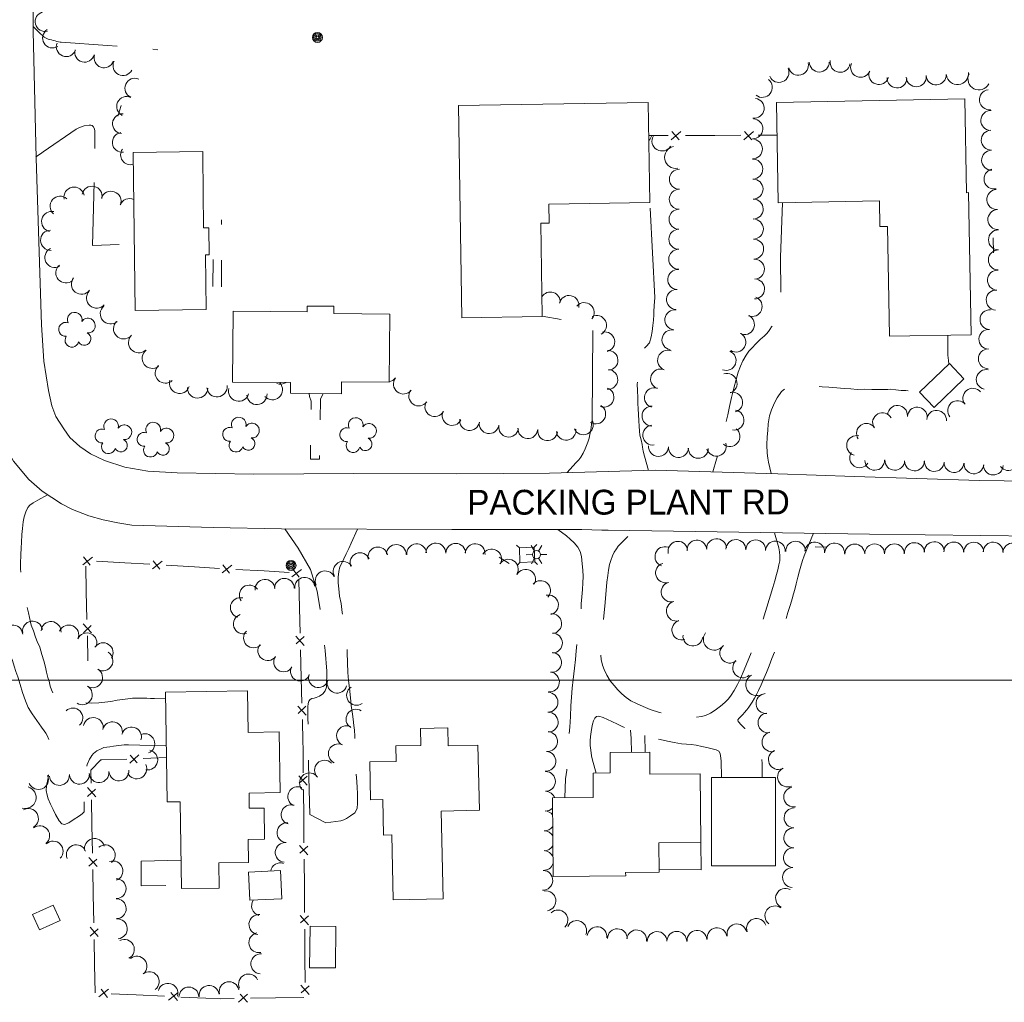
# Model space of a CAD drawing. Header units: feet. Extents: x 188854 to 191245, y 255237 to 257000.
# Tile 9 of 12: x 190077 to 190474, y 255870 to 256266. Entities that reach past the tile are written whole.
import ezdxf

# ---------------------------------------------------------------- set-up
doc = ezdxf.new("R2010")
doc.units = ezdxf.units.FT
doc.header["$MEASUREMENT"] = 0
for name, pattern in [('DGN Style 3', [50.412179, 36.008699, -14.40348]), ('DGN Style 4', [57.649927, 28.806959, -14.40348, 0.036009, -14.40348]), ('DGN Style 5', [25.206089, 10.80261, -14.40348])]:
    doc.linetypes.add(name, pattern=pattern)
for name, color, linetype, lineweight in [('E_DWY', 73, 'DGN Style 3', 0), ('E_LAND_Vegetation', 21, 'Continuous', 0), ('E_MAP_GridLines', 251, 'Continuous', 0), ('E_MISCPROP', 40, 'Continuous', 0), ('E_MISCPROP_HvyDash', 54, 'DGN Style 3', 13), ('E_MISCPROP_HvyLine', 54, 'Continuous', 13), ('E_MISCPROP_Railing', 40, 'Continuous', 0), ('E_PATH_Sidewalk', 73, 'DGN Style 5', 0), ('E_RDWY', 40, 'Continuous', 13), ('E_RDWY_Name', 221, 'Continuous', 0), ('E_UTL_AboveGroundPipe', 40, 'DGN Style 4', 0)]:
    doc.layers.add(name, color=color, linetype=linetype, lineweight=lineweight)
doc.styles.add('Style-IGR_FONT_0', font='IGR_FONT_0.shx')

# ---------------------------------------------------------------- blocks, each defined once
blk = doc.blocks.new('POLE')
at = {"layer": 'E_MISCPROP', "color": 20, "linetype": 'Continuous', "lineweight": 0}
for centre, radius in [((-0.01, 0.02), 2.02), ((-0.01, 0.03), 1.52), ((0, -0.01), 1.01), ((0, 0), 0.502)]:
    blk.add_circle(centre, radius, dxfattribs=at)
blk = doc.blocks.new('POLE_1')
at = {"layer": 'E_MISCPROP', "color": 20, "linetype": 'Continuous', "lineweight": 0}
for centre, radius in [((-0.01, 0.02), 2.02), ((-0.01, 0.03), 1.52), ((0, -0.01), 1.01), ((0, 0), 0.502)]:
    blk.add_circle(centre, radius, dxfattribs=at)
blk = doc.blocks.new('LTP_1')
at = {"layer": 'E_MISCPROP', "color": 20, "linetype": 'Continuous', "lineweight": 0}
for p, q in [((-1.63, 0.07), (-4.24, 0.14)), ((-0.8, 1.43), (-2, 3.73)), ((0.9, 1.42), (2.27, 3.65)), ((-0.88, -1.42), (-2.24, -3.61)), ((0.76, -1.47), (2, -3.65)), ((1.64, -0.02), (4.16, -0.09))]:
    blk.add_line(p, q, dxfattribs=at)
blk.add_circle((0, 0), 1.64, dxfattribs=at)
blk = doc.blocks.new('PED')
at = {"layer": 'E_UTL_AboveGroundPipe', "color": 101, "linetype": 'Continuous', "lineweight": 13}
for p, q in [((-3.12, 2.9), (-4.18, 3.96)), ((2.88, 2.9), (3.94, 3.96)), ((-4.18, -4.16), (-3.12, -3.1)), ((3.94, -4.16), (2.88, -3.1))]:
    blk.add_line(p, q, dxfattribs=at)
at = {"layer": 'E_UTL_AboveGroundPipe', "color": 101, "linetype": 'Continuous', "lineweight": 13, "flags": 128}
blk.add_lwpolyline([(-3.12, -3.1), (2.88, -3.1), (2.88, 2.9), (-3.12, 2.9)], close=True, dxfattribs=at)
blk = doc.blocks.new('TREE_3')
at = {"layer": 'E_LAND_Vegetation', "color": 93, "linetype": 'Continuous', "lineweight": 0}
for centre, radius, start, end in [((-1.47, 4.28), 2.78, 1.3947, 209.1676), ((3.57, 2.42), 2.97, 278.4238, 139.6576), ((-4.47, 0.2), 2.78, 78.0717, 279.0827), ((-2.01, -4.2), 2.61, 140.7798, 358.7124), ((3.46, -3.43), 2.97, 196.0746, 79.0479)]:
    blk.add_arc(centre, radius, start, end, dxfattribs=at)

msp = doc.modelspace()

# ---------------------------------------------------------------- linework, layer by layer
at = {"layer": 'E_DWY', "color": 51, "linetype": 'DGN Style 3', "lineweight": 0, "flags": 128}
for points in [[(190082.46, 256263.31), (190084.5, 256261.25), (190085.23, 256260.49), (190086.16, 256259.65), (190086.93, 256259.03), (190087.72, 256258.55), (190088.45, 256258.21), (190089.1, 256258.04), (190089.86, 256257.85), (190090.57, 256257.65), (190091.36, 256257.45), (190092, 256257.29), (190092.68, 256257.14), (190093.36, 256257.03), (190093.7, 256257.03), (190112.4, 256255.69), (190132.7, 256253.91)], [(190083.58, 256210.78), (190085.42, 256212.01), (190086.53, 256212.86), (190099.8, 256221.93), (190101.09, 256222.56), (190101.91, 256222.84), (190103.03, 256223.21), (190105, 256223.55), (190105.68, 256223.56), (190106.25, 256223.4), (190106.68, 256222.97), (190107.16, 256222.03), (190107.3, 256221.16), (190107.31, 256219.58), (190107.33, 256217.73), (190107.31, 256215.42), (190107.35, 256213.38), (190107.35, 256212.26), (190107.22, 256208.2), (190107.08, 256200.47)], [(190107.08, 256200.47), (190106.4, 256175.12), (190123.2, 256175.66)], [(190332.98, 256154.15), (190331, 256192.36)], [(190384.5, 256192.31), (190383.65, 256170.3), (190383.86, 256154.5), (190383.74, 256153.12), (190383.5, 256151.08), (190383.21, 256149.44), (190382.85, 256147.98), (190382.21, 256146.2), (190381.56, 256144.76), (190380.89, 256143.54), (190380.09, 256142.28), (190379.39, 256141.18), (190378.81, 256140.45), (190377.98, 256139.48), (190377.04, 256138.48), (190376.42, 256137.94), (190375.5, 256137.21), (190375.08, 256136.8)], [(190330.42, 256084.48), (190328.81, 256090.26), (190328.32, 256092.16), (190328.08, 256093.84), (190327.86, 256094.94), (190327.45, 256096.74), (190326.99, 256098.68), (190326.78, 256100.24), (190326.66, 256102.33), (190326.54, 256104.48), (190326.43, 256106.96), (190326.33, 256109.24), (190326.21, 256111.48), (190326.15, 256113.65), (190326.05, 256116.67), (190325.96, 256119.26), (190325.99, 256121.81), (190326.08, 256124.33), (190326.2, 256126.95), (190326.35, 256129.25), (190326.57, 256130.16), (190326.99, 256131.42), (190327.46, 256132.29), (190328.36, 256133.27), (190329.59, 256134.39), (190330.81, 256135.92), (190331.51, 256138.21), (190331.91, 256140.44), (190332.27, 256142.83), (190332.5, 256145.03), (190332.56, 256147.13), (190332.66, 256148.44), (190332.78, 256150.76), (190332.98, 256154.15)], [(190307.71, 256104.81), (190308.09, 256140.64), (190307.12, 256142.85), (190305.25, 256143.5), (190287.66, 256146.57)], [(190451.52, 256127.31), (190451.33, 256128.69), (190451.14, 256130.83), (190451.08, 256133.11), (190451.08, 256135.66), (190451.13, 256138.47), (190451.14, 256138.96)], [(190375.1, 256136.81), (190370.94, 256132.47), (190369.77, 256130.92), (190368.48, 256128.59), (190367.49, 256126.5), (190366.62, 256124), (190365.78, 256121.12), (190364.84, 256117.53), (190363.94, 256113.78), (190363.15, 256110.15), (190362.4, 256106.86), (190361.65, 256103.6), (190360.98, 256100.66), (190360.36, 256098.02), (190359.87, 256095.85), (190359.28, 256093.65), (190358.53, 256090.95), (190357.94, 256088.98), (190356.43, 256083.87)], [(190379.96, 256083.17), (190378.89, 256087.74), (190378.63, 256089.45), (190378.33, 256091.46), (190378.18, 256094.79), (190378.29, 256098.02), (190378.5, 256100.54), (190378.69, 256103.23), (190379.28, 256106.48), (190380.04, 256108.81), (190381.29, 256111.65), (190382.31, 256113.67), (190384.13, 256116.26), (190385.53, 256117.27), (190387.6, 256118.36), (190388.64, 256118.92), (190389.89, 256119.15), (190392.32, 256119.07), (190394.82, 256118.8), (190397.49, 256118.47), (190400.44, 256118.09), (190403.19, 256117.93), (190406.42, 256117.68), (190409.32, 256117.49), (190411.99, 256117.26), (190414.58, 256117.11), (190417.51, 256117.13), (190420.55, 256117.1), (190422.7, 256117.09), (190424.5, 256117.08), (190425.93, 256117.09), (190426.93, 256117.1), (190427.94, 256117.14), (190430.16, 256116.94), (190432.36, 256116.69), (190434.15, 256116.62), (190435.6, 256116.56), (190437.69, 256116.51), (190439.76, 256116.59), (190440.26, 256116.6)], [(190297.7, 256083.6), (190301.15, 256087.48), (190302.32, 256088.66), (190303.15, 256089.75), (190304.1, 256091.42), (190304.89, 256093.12), (190305.51, 256094.54), (190306.03, 256095.84), (190306.52, 256097.46), (190306.81, 256098.91), (190307.04, 256100.12), (190307.3, 256101.63), (190307.51, 256103.23), (190307.71, 256104.81)], [(190088.27, 256074.67), (190084.26, 256072.42), (190082.41, 256071.41), (190081.16, 256070.52), (190080.28, 256069.46), (190079.49, 256067.8), (190078.85, 256065.71), (190078.48, 256063.81), (190078.12, 256061.04), (190077.89, 256058.67), (190077.68, 256055.49), (190077.58, 256053.31), (190077.43, 256050.49), (190077.32, 256046.91), (190077.4, 256044.79), (190077.52, 256042.27), (190077.85, 256039.68), (190078.17, 256037.62), (190078.6, 256035.47), (190079.54, 256032.18), (190080.03, 256029.5), (190080.56, 256027.05), (190080.94, 256025.18), (190081.66, 256022.17), (190082.52, 256019.8), (190083.37, 256017.25), (190084.04, 256015.55), (190085.09, 256013.21), (190085.99, 256010.28), (190086.77, 256007.73), (190087.39, 256005.17), (190087.85, 256003.21), (190088.42, 256001.02), (190088.86, 255999.53), (190089.33, 255997.58), (190089.84, 255996.03), (190090.52, 255994.7), (190091.6, 255993.42), (190093.15, 255992.53), (190095.16, 255992.08), (190097.49, 255991.69), (190099.99, 255991.22), (190102.52, 255990.89), (190106.09, 255990.69), (190108.95, 255990.77), (190111.34, 255991.16), (190113.75, 255991.39), (190116.31, 255991.88), (190120.57, 255992.47), (190122.49, 255992.71), (190124.66, 255992.7), (190126.89, 255992.74), (190128.25, 255992.66), (190129.8, 255992.53), (190131.41, 255992.53), (190135.86, 255992.43)], [(190183.86, 256060.9), (190189.3, 256053.09), (190194.22, 256044.51), (190196.89, 256035.76), (190198.24, 256027.58), (190199.45, 256019.04), (190200.1, 256011.9), (190200.85, 256003.61), (190200.71, 255997.08), (190200.08, 255995.61), (190199.15, 255994.4), (190197.88, 255993.48), (190196.5, 255992.94), (190195.65, 255992.74), (190194.77, 255992.54), (190194.1, 255992.19), (190193.62, 255991.54), (190193.35, 255990.62), (190193.22, 255989.28), (190193.18, 255987.98), (190193.19, 255986.69), (190193.22, 255984.52), (190193.42, 255965.95), (190193.96, 255945.85)], [(190213.14, 256060.78), (190210.63, 256055.12), (190209.67, 256053.03), (190208.67, 256050.83), (190207.69, 256048.86), (190206.95, 256047.43), (190206.05, 256045.62), (190205.61, 256043.78), (190205.43, 256041.5), (190205.34, 256039.16), (190205.59, 256036.71), (190205.94, 256033.77), (190206.56, 256030.87), (190207.05, 256027.24), (190207.52, 256024.26), (190208.23, 256021.04), (190208.39, 256019.48), (190208.66, 256017.22), (190208.87, 256014.33), (190209, 256011.05), (190209.13, 256006.96), (190209.25, 256003.05), (190209.56, 255999.87), (190209.94, 255996.74), (190210.32, 255992.89), (190210.64, 255989.76), (190211.22, 255986.31), (190211.42, 255984.3), (190211.75, 255981.74), (190211.93, 255979.78), (190212.06, 255977.47), (190212.18, 255974.95), (190212.17, 255973.35), (190212.17, 255972.12), (190212.35, 255969.83), (190212.49, 255966.96), (190212.66, 255962.55), (190212.87, 255959.18), (190213.03, 255956.56), (190213.12, 255954.44), (190213.16, 255953.37), (190213.19, 255952.25), (190213.24, 255950.39), (190213.06, 255948.32), (190212.08, 255946.59), (190210.33, 255945.25), (190208.73, 255944.27), (190207.69, 255943.76), (190206.39, 255943.28), (190200.39, 255942.56), (190193.96, 255945.85)], [(190293.98, 256060.65), (190297.39, 256058.13), (190298.91, 256056.79), (190300.51, 256055.25), (190301.92, 256053.61), (190302.97, 256051.77), (190303.51, 256049.84), (190303.78, 256046.8), (190304, 256044.22), (190304.12, 256041.78), (190304.03, 256039.19), (190303.83, 256036.5), (190303.58, 256033.49), (190303.35, 256030.68), (190303.27, 256027.45), (190303.01, 256024.24), (190302.57, 256021.25), (190302.01, 256017.76), (190301.6, 256014.74), (190301.26, 256011.75), (190300.99, 256008.35), (190300.67, 256004.82), (190300.04, 256000.28), (190299.67, 255996.69), (190299.37, 255993.09), (190299.17, 255989.59), (190299.04, 255985.39), (190298.7, 255981), (190298.37, 255977.49), (190298.12, 255973.8), (190298.02, 255969.8), (190297.9, 255967.32), (190297.76, 255965.66), (190297.57, 255964.15), (190297.5, 255963.67), (190297, 255960.27), (190296.75, 255952.58)], [(190381.28, 256059.35), (190383.05, 256053.31), (190383.28, 256051.62), (190383.45, 256049.99), (190383.38, 256048.1), (190383.04, 256046.38), (190382.55, 256044.41), (190382.07, 256042.56), (190381.38, 256039.97), (190380.55, 256037.28), (190374.81, 256018.45), (190369.08, 256004.12), (190367.49, 256000.67), (190366.32, 255998.19), (190364.98, 255995.86), (190363.74, 255993.91), (190362.68, 255992.44), (190361.28, 255990.95), (190359.54, 255989.52), (190357.39, 255987.92), (190355.43, 255986.66), (190353.5, 255985.8), (190351.82, 255985.35), (190349.5, 255985.02), (190347.29, 255984.86), (190344.48, 255985.05), (190341.28, 255985.35), (190338.48, 255986.11), (190334.9, 255986.95), (190331.14, 255988.18), (190328.33, 255989.35), (190325.69, 255990.52), (190323.3, 255991.67), (190321.4, 255992.94), (190319.67, 255994.45), (190318.1, 255996.12), (190316.58, 255997.78), (190315.04, 255999.69), (190313.67, 256001.93), (190312.55, 256004.2), (190311.88, 256006), (190311.42, 256008.27), (190311.23, 256010.23), (190311.22, 256012.33), (190311.51, 256015.29), (190311.88, 256020.54), (190312.98, 256031.25), (190313.63, 256039.41), (190314.1, 256042.12), (190314.39, 256044.27), (190314.8, 256046.51), (190315.31, 256048.22), (190315.91, 256050), (190316.65, 256051.52), (190317.53, 256052.91), (190318.23, 256053.9), (190324.48, 256060.18)], [(190396.93, 256059.12), (190393.21, 256050.04), (190392.58, 256048.12), (190391.9, 256045.91), (190391.38, 256044.01), (190390.68, 256041.5), (190389.97, 256038.81), (190389.4, 256036.44), (190388.96, 256034.7), (190388.4, 256032.75), (190387.65, 256030.43), (190386.65, 256027.16), (190385.52, 256023.36), (190384.39, 256019.91), (190383.18, 256016.33), (190381.73, 256012.51), (190380.23, 256008.7), (190379.09, 256005.76), (190378.03, 256003.01), (190377.01, 256000.69), (190375.85, 255998.15), (190374.76, 255995.78), (190374.09, 255994.41), (190373.17, 255992.72), (190372.23, 255991.06), (190370.9, 255989.12), (190370.49, 255988.62), (190370.11, 255988.08), (190369.08, 255986.8), (190368.59, 255986.23), (190367.96, 255985.54), (190367.47, 255985.06), (190366.85, 255984.47), (190366.42, 255984.02), (190366.67, 255983.3), (190368, 255981.78), (190369.3, 255980.44), (190370.63, 255979.1), (190372.11, 255977.19), (190373.74, 255974.73), (190374.96, 255972.42), (190375.82, 255970.11), (190376.12, 255968.2), (190376.26, 255966.35), (190376.28, 255964.36), (190376.28, 255961.82), (190376.24, 255960.72)], [(190136.14, 255973.68), (190125.48, 255973.84), (190120.93, 255973.86), (190119.06, 255973.87), (190117, 255973.69), (190114.84, 255973.32), (190113.31, 255973.15), (190112.08, 255973.02), (190110.98, 255972.79), (190109.81, 255972.36), (190108.08, 255971.46), (190106.83, 255970.45), (190106.15, 255969.68), (190105.65, 255969.01), (190105.19, 255968.17), (190104.24, 255966.06), (190103.69, 255963.99), (190103.4, 255961.75), (190103.33, 255959.21), (190103.28, 255956.59), (190103.15, 255953.91), (190103.07, 255951.72), (190103.05, 255950.14), (190103.02, 255948.76), (190102.98, 255947.54), (190102.97, 255946.95), (190102.77, 255946.62), (190102.2, 255946.08), (190101.18, 255945.31), (190098.6, 255943.73), (190096.76, 255942.51), (190095.04, 255941.8), (190093.95, 255942.09), (190092.88, 255943.25), (190091.4, 255945.88), (190090.55, 255947.84), (190089.45, 255949.96), (190088.55, 255952.1), (190088.05, 255953.67), (190087.63, 255955.54), (190087.87, 255957.41), (190088.47, 255960.57), (190088.95, 255964.66), (190089.29, 255968.18), (190089.46, 255970.61), (190089.4, 255972.43), (190089.15, 255974.83), (190088.15, 255977.63), (190087.53, 255978.6), (190086.86, 255979.58), (190085.78, 255981.05), (190083.86, 255983.7), (190082, 255986.43), (190080.45, 255988.97), (190079.31, 255991.6), (190078.21, 255995), (190077.22, 255998.17), (190076.3, 256001.36), (190075.49, 256003.45), (190074.83, 256005.57), (190074.11, 256007.86), (190073.3, 256010.68), (190072.71, 256013.42), (190072.25, 256016.02), (190071.82, 256018.42), (190071.32, 256021.47), (190070.91, 256023.85), (190070.64, 256025.51), (190070.17, 256027.27), (190069.86, 256027.86), (190069.06, 256027.11), (190067.62, 256025.24), (190066.5, 256023.62), (190065.04, 256021.61), (190063.92, 256019.83)], [(190309.34, 255962.55), (190307.85, 255967.7), (190307.53, 255969.54), (190307.18, 255971.71), (190306.98, 255973.68), (190307, 255975.59), (190307.08, 255977.24), (190307.31, 255979.13), (190307.61, 255980.9), (190307.89, 255982.25), (190308.3, 255983.64), (190308.77, 255984.69), (190309.5, 255985.39), (190310.41, 255985.48), (190312.16, 255984.87), (190313.95, 255984.08), (190315.74, 255983.32), (190318.03, 255982.26), (190319.91, 255981.28), (190322.31, 255980.19), (190324.34, 255979.37), (190326.68, 255978.44), (190329.03, 255977.64), (190331.39, 255976.95), (190333.67, 255976.34), (190338.73, 255975.3), (190340.86, 255974.91), (190343.79, 255974.38), (190345.77, 255974.19), (190347.73, 255974), (190349.62, 255973.72), (190351.98, 255973.3), (190353.98, 255972.83), (190356.17, 255972.33), (190357.78, 255971.89), (190358.77, 255971.37), (190359.3, 255970.45), (190359.52, 255969.48), (190359.79, 255967.52), (190359.91, 255960.73)]]:
    msp.add_lwpolyline(points, dxfattribs=at)
at = {"layer": 'E_LAND_Vegetation', "color": 93, "linetype": 'Continuous', "lineweight": 0}
for p, q in [((190117.97, 256231.5), (190116.58, 256227.11)), ((190469.43, 256178.19), (190469.46, 256172.11)), ((190402.24, 256053.58), (190397.69, 256053.7)), ((190274.31, 256046.93), (190270.25, 256049.51))]:
    msp.add_line(p, q, dxfattribs=at)
for centre, radius, start, end in [((190087.26, 256265.27), 3.99, 104.8349, 284.8195), ((190090.23, 256258.63), 3.99, 121.9029, 301.8876), ((190095.77, 256255.16), 3.99, 158.6605, 338.6452), ((190103.17, 256252.92), 3.99, 165.3596, 345.3443), ((190110.97, 256250.64), 3.99, 161.3195, 341.3042), ((190118.61, 256247.52), 3.99, 153.4125, 333.3972), ((190390.87, 256247.64), 4.03, 195.0683, 15.053), ((190399.31, 256248.97), 4.03, 179.9895, 359.9742), ((190407.71, 256248.88), 4.03, 170.1924, 350.1771), ((190383.05, 256244.78), 4.03, 202.7325, 22.7171), ((190415.96, 256246.84), 4.03, 157.4877, 337.4724), ((190423.32, 256243.95), 4.03, 161.6793, 341.664), ((190454.99, 256244.27), 4.43, 186.3721, 6.3568), ((190123.41, 256238.43), 3.99, 66.5904, 246.5751), ((190376.33, 256238.76), 4.03, 231.8281, 51.8128), ((190430.63, 256242.56), 4.03, 176.6256, 356.6103), ((190438.39, 256243.05), 4.03, 183.1741, 3.1588), ((190446.42, 256243.76), 4.03, 183.1341, 3.1188), ((190463.65, 256242.14), 4.43, 152.9147, 332.8993), ((190467.85, 256233.8), 4.03, 97.5176, 277.5023), ((190120.09, 256231.09), 3.99, 64.428, 244.4127), ((190373.04, 256230.32), 4.03, 262.2883, 82.273), ((190468.45, 256225.43), 4.03, 88.0745, 268.0592), ((190118.43, 256224.11), 3.99, 85.1874, 265.1721), ((190372.53, 256222.11), 4.03, 267.1354, 87.1201), ((190468.63, 256217.52), 4.03, 91.9226, 271.9073), ((190118.34, 256216.6), 3.99, 97.2672, 277.2519), ((190327.84, 256220.32), 4.03, 313.3885, 345.9397), ((190335.89, 256217.16), 4.03, 149.2343, 329.219), ((190372.34, 256213.95), 4.03, 269.9913, 89.976), ((190121.68, 256211.6), 3.99, 144.6497, 286.6493), ((190341.37, 256210.56), 4.43, 101.4224, 281.4071), ((190468.77, 256209.42), 4.03, 90.8934, 270.8781), ((190372.51, 256205.83), 4.03, 271.7473, 91.732), ((190342.91, 256201.76), 4.03, 90.2091, 270.1938), ((190469.73, 256201.86), 4.03, 102.388, 282.3726), ((190372.61, 256197.82), 4.03, 270.3894, 90.3741), ((190098.93, 256194.51), 4.09, 11.3689, 191.3536), ((190106.17, 256194.88), 4.09, 347.9919, 167.9765), ((190342.88, 256193.68), 4.03, 89.7089, 269.6936), ((190470.88, 256193.57), 4.03, 93.1358, 273.1205), ((190093.35, 256190.85), 4.09, 48.3497, 228.3344), ((190113.79, 256192.83), 4.09, 340.6831, 160.6678), ((190121.25, 256189.86), 4.09, 64.8315, 156.957), ((190372.67, 256189.75), 4.03, 270.5974, 90.582), ((190342.77, 256185.62), 4.03, 89.659, 269.6436), ((190471.28, 256185.48), 4.03, 92.0724, 272.0571), ((190089.91, 256184.73), 4.09, 76.8245, 256.8091), ((190372.74, 256181.71), 4.03, 270.2553, 90.24), ((190089.52, 256177.19), 4.09, 91.8849, 271.8696), ((190342.71, 256177.56), 4.03, 89.5087, 269.4934), ((190471.55, 256177.36), 4.03, 90.2434, 270.228), ((190372.83, 256173.61), 4.03, 271.4981, 91.4828), ((190091.26, 256170.24), 4.09, 117.0355, 297.0202), ((190342.67, 256169.51), 4.03, 89.7585, 269.7432), ((190471.49, 256169.23), 4.03, 88.4522, 268.4369), ((190373.13, 256165.51), 4.03, 272.7963, 92.781), ((190095.67, 256164.05), 4.09, 130.8149, 310.7996), ((190342.24, 256161.34), 4.03, 86.299, 266.2837), ((190101.92, 256159.51), 4.09, 142.3086, 322.2933), ((190373.2, 256157.59), 4.03, 269.0396, 89.0242), ((190471.13, 256161.11), 4.03, 86.434, 266.4187), ((190341.75, 256153.32), 4.03, 87.0139, 266.9986), ((190108.05, 256153.91), 4.09, 138.6742, 318.6589), ((190290.94, 256152.34), 3.98, 355.6277, 148.6721), ((190298.47, 256150.95), 3.98, 347.5761, 167.5607), ((190372.24, 256150.5), 4.03, 247.7758, 67.7605), ((190470.63, 256153.07), 4.03, 86.434, 266.4187), ((190113.59, 256147.54), 4.09, 130.8083, 310.7929), ((190304.65, 256148.08), 3.98, 319.1567, 139.1414), ((190309.56, 256142.9), 3.98, 297.4683, 117.453), ((190341.1, 256145.14), 4.03, 82.8062, 262.7909), ((190369.12, 256143.21), 4.03, 244.3925, 64.3772), ((190468.07, 256145.2), 3.98, 87.0993, 267.084), ((190118.92, 256141.5), 4.09, 134.012, 313.9967), ((190124.93, 256135.92), 4.09, 133.0952, 313.0798), ((190312.87, 256136.26), 3.98, 282.8842, 102.8688), ((190339.92, 256137.06), 4.03, 79.7713, 259.756), ((190365.68, 256136.16), 4.03, 238.7962, 58.7809), ((190467.61, 256137.3), 3.98, 88.3618, 268.3464), ((190130.47, 256129.64), 4.09, 127.1613, 307.1459), ((190314.18, 256128.81), 3.98, 272.63, 92.6147), ((190338.18, 256128.82), 4.03, 69.5165, 249.5012), ((190361.75, 256128.75), 4.03, 248.3339, 68.3186), ((190467.41, 256129.4), 3.98, 89.7681, 269.7527), ((190135.72, 256123.69), 4.09, 133.3204, 313.305), ((190225.43, 256124.21), 3.98, 276.6977, 321.7775), ((190231.66, 256119.21), 3.98, 141.3019, 321.2866), ((190314.09, 256121.1), 3.98, 265.989, 85.9737), ((190335.35, 256121.27), 4.03, 69.3022, 249.2869), ((190362.13, 256119.51), 4.03, 288.5731, 108.5578), ((190466.57, 256121.08), 3.98, 77.624, 257.6087), ((190141.43, 256119.54), 4.09, 161.8774, 341.8621), ((190148.71, 256117.67), 4.09, 178.0576, 358.0423), ((190156.54, 256118.16), 4.09, 186.2806, 6.2653), ((190178.88, 256116.96), 4.09, 222.2763, 42.261), ((190182.19, 256123.29), 4.09, 247.6114, 303.3718), ((190312.54, 256113.93), 3.98, 249.4443, 69.429), ((190332.9, 256113.75), 4.03, 73.2455, 253.2301), ((190165.29, 256116.39), 4.09, 165.2007, 345.1854), ((190172.63, 256115.05), 4.09, 183.3509, 3.3356), ((190237.84, 256114.42), 3.98, 145.0813, 325.066), ((190364.39, 256111.91), 4.03, 285.2019, 105.1866), ((190461.17, 256113.57), 3.98, 38.5421, 218.5268), ((190244.34, 256110.14), 3.98, 149.984, 329.9687), ((190309.2, 256107.19), 3.98, 238.2718, 58.2564), ((190331.9, 256106.36), 4.03, 88.437, 268.4217), ((190430.84, 256106.67), 3.98, 356.3112, 176.2958), ((190438.79, 256105.98), 3.98, 356.95, 176.9347), ((190455.03, 256108.56), 3.98, 39.489, 219.4737), ((190251.3, 256106.59), 3.98, 154.3424, 334.327), ((190364.92, 256104.76), 4.03, 261.9468, 81.9315), ((190424.78, 256103.72), 3.98, 28.9739, 208.9586), ((190446.57, 256104.68), 3.98, 355.7883, 175.773), ((190258.35, 256104.52), 3.98, 171.0305, 351.0152), ((190266.22, 256103.27), 3.98, 171.0305, 351.0152), ((190274.11, 256101.87), 3.98, 169.8648, 349.8495), ((190304.23, 256102.81), 3.98, 203.9701, 23.9548), ((190332.2, 256098.69), 4.03, 98.2471, 278.2318), ((190418.3, 256099.42), 3.98, 33.8796, 213.8643), ((190281.83, 256101.22), 3.98, 175.675, 355.6596), ((190289.82, 256100.42), 3.98, 173.9044, 353.8891), ((190297.27, 256100.61), 3.98, 187.7282, 7.7129), ((190363.28, 256098.11), 4.03, 230.4745, 50.4592), ((190414.33, 256094.5), 3.98, 76.122, 256.1066), ((190334.5, 256094.14), 4.03, 177.1778, 357.1625), ((190342.58, 256093.71), 4.03, 176.5223, 356.507), ((190357.82, 256094.25), 4.03, 197.1638, 17.1485), ((190350.55, 256093.36), 4.03, 178.567, 358.5516), ((190415.56, 256089.51), 3.98, 147.1481, 327.1328), ((190475.62, 256088.41), 3.98, 215.5217, 35.5064), ((190421.63, 256088.52), 3.98, 181.4527, 1.4374), ((190429.72, 256088.52), 3.98, 177.9971, 357.9817), ((190437.65, 256088.26), 3.98, 178.7062, 358.6908), ((190445.68, 256088.04), 3.98, 176.7434, 356.7281), ((190453.61, 256087.59), 3.98, 177.1987, 357.1834), ((190461.63, 256087.08), 3.98, 175.1976, 355.1823), ((190469.48, 256086.61), 3.98, 177.7319, 357.7166), ((190228.81, 256050.62), 3.99, 358.7164, 178.701), ((190237.04, 256050.88), 3.99, 5.8676, 185.8523), ((190244.75, 256051.18), 3.99, 358.7077, 178.6924), ((190252.78, 256051.07), 3.99, 359.8726, 179.8573), ((190260.6, 256050.93), 3.99, 355.3704, 175.3551), ((190342.32, 256051.9), 3.99, 13.0305, 193.0151), ((190349.97, 256052.38), 3.99, 5.0766, 185.0613), ((190357.89, 256052.98), 3.99, 3.7749, 183.7596), ((190365.68, 256052.62), 3.99, 358.7491, 178.7338), ((190373.69, 256052.48), 3.99, 359.189, 179.1737), ((190381.59, 256052.01), 3.99, 357.2382, 177.2229), ((190389.76, 256051.92), 3.99, 2.3169, 182.3015), ((190397.49, 256051.62), 3.99, 355.8003, 175.785), ((190405.47, 256051.24), 3.99, 355.7493, 175.734), ((190413.61, 256050.81), 3.99, 0.3695, 180.3542), ((190421.6, 256050.86), 3.99, 0.2705, 180.2552), ((190429.59, 256050.89), 3.99, 0.2705, 180.2552), ((190437.65, 256051.36), 3.99, 2.6938, 182.6785), ((190445.65, 256051.76), 3.99, 3.1855, 183.1702), ((190453.47, 256051.63), 3.99, 358.7989, 178.7835), ((190461.54, 256051.56), 3.99, 1.1004, 181.0851), ((190469.4, 256051.56), 3.99, 357.6626, 177.6473), ((190477.31, 256051.18), 3.99, 355.9284, 175.9131), ((190214.16, 256047.31), 3.99, 22.51, 202.4947), ((190221.39, 256049.59), 3.99, 12.19, 192.1747), ((190267.24, 256048.76), 3.99, 331.5372, 151.5219), ((190337.07, 256049.75), 3.99, 70.7068, 250.6915), ((190207.36, 256043.81), 3.99, 31.123, 211.1077), ((190273.97, 256044.68), 3.99, 328.3681, 148.3528), ((190337.32, 256043.2), 3.99, 106.5716, 286.5562), ((190200.14, 256039.98), 3.99, 25.9882, 205.9729), ((190280.95, 256040.61), 3.99, 331.1011, 151.0858), ((190169.57, 256034.26), 3.99, 35.5191, 215.5038), ((190175.89, 256036.56), 3.99, 4.8861, 184.8708), ((190183.7, 256036.97), 3.99, 0.3336, 180.3183), ((190191.92, 256037.37), 3.99, 7.1724, 187.1571), ((190286.95, 256036.06), 3.99, 318.8066, 138.7912), ((190339.58, 256035.5), 3.99, 105.5084, 285.493), ((190165.91, 256029.21), 3.99, 75.4832, 255.4679), ((190290.15, 256030.28), 3.99, 283.6218, 103.6065), ((190341.67, 256027.75), 3.99, 104.3843, 284.369), ((190167.17, 256022.59), 3.99, 108.2112, 288.1959), ((190291.46, 256022.74), 3.99, 275.0132, 94.9979), ((190082.19, 256019.74), 4.01, 8.8564, 188.8411), ((190089.67, 256019.56), 4.01, 355.5309, 175.5156), ((190343.89, 256020.17), 3.99, 106.9912, 286.9759), ((190074.26, 256018.12), 4.01, 6.3585, 186.3432), ((190096.8, 256018.16), 4.01, 336.9986, 156.9833), ((190104.1, 256014.98), 4.01, 335.746, 155.7307), ((190171.24, 256016.99), 3.99, 135.815, 315.7997), ((190291.77, 256014.92), 3.99, 270.6689, 90.6536), ((190356.97, 256016.44), 4.39, 143.556, 323.5407), ((190110.66, 256011.01), 4.01, 326.4518, 146.4365), ((190348.34, 256017.71), 3.99, 173.9318, 353.9165), ((190110.59, 256007.76), 4.01, 238.6648, 58.6494), ((190176.99, 256011.83), 3.99, 142.6232, 322.6079), ((190291.42, 256007.11), 3.99, 266.0979, 86.0826), ((190363.23, 256010.85), 3.99, 129.4781, 309.4628), ((190183.41, 256007.34), 3.99, 146.654, 326.6387), ((190368.41, 256004.9), 3.99, 132.1539, 312.1386), ((190106.42, 256000.92), 4.01, 238.6648, 58.6494), ((190190.13, 256003.62), 3.99, 154.6642, 334.6489), ((190290.56, 255999.26), 3.99, 263.4691, 83.4538), ((190197.41, 256000.97), 3.99, 161.1447, 341.1294), ((190204.97, 255998.74), 3.99, 163.9729, 343.9576), ((190374.08, 255998.11), 4.39, 119.5167, 299.5014), ((190102.26, 255994.08), 4.01, 238.6648, 58.6494), ((190212.79, 255993.87), 3.99, 123.7114, 303.6961), ((190289.96, 255991.09), 3.99, 269.6284, 89.6131), ((190377.79, 255990.56), 3.99, 95.0163, 275.0009), ((190098.44, 255984.72), 4.01, 313.2283, 133.213), ((190212.56, 255984.27), 3.99, 57.9404, 237.9251), ((190290.06, 255983.03), 3.99, 271.7665, 91.7512), ((190378.6, 255982.78), 3.99, 99.3666, 279.3513), ((190106.67, 255980.91), 4.01, 347.7825, 167.7672), ((190114.4, 255979.17), 4.01, 345.441, 165.4256), ((190122.06, 255977.09), 4.01, 343.4968, 163.4815), ((190208.71, 255977.61), 3.99, 65.906, 245.8907), ((190289.79, 255975.25), 3.99, 266.2633, 86.248), ((190380.23, 255975.1), 3.99, 102.9576, 282.9423), ((190127.45, 255974.38), 4.01, 291.3484, 111.3331), ((190128.62, 255967.81), 4.01, 258.5272, 78.5119), ((190205.44, 255970.32), 3.99, 65.8006, 245.7853), ((190289.11, 255967.31), 3.99, 265.551, 85.5357), ((190382.82, 255967.97), 3.99, 113.5244, 293.509), ((190199.87, 255963.72), 3.99, 45.9002, 225.8849), ((190108.98, 255962.73), 4.01, 185.5176, 5.5022), ((190117.01, 255963.39), 4.01, 184.1259, 4.1105), ((190124.2, 255964.22), 4.01, 205.5302, 25.5149), ((190288.96, 255959.18), 3.99, 270.1844, 90.1691), ((190386.47, 255960.95), 3.99, 114.8614, 294.8461), ((190084.58, 255959.95), 4.01, 202.865, 22.8496), ((190093.03, 255961.59), 4.01, 184.7955, 4.7802), ((190101.1, 255962.07), 4.01, 182.7304, 2.7151), ((190193.79, 255958.59), 3.99, 45.5577, 225.5424), ((190079.22, 255952.68), 4.41, 254.5991, 74.5838), ((190189.06, 255953.07), 3.99, 64.6917, 244.6764), ((190288.92, 255951.21), 3.99, 19.3312, 89.5755), ((190388.96, 255952.88), 3.99, 100.8524, 280.8371), ((190080.54, 255944.23), 4.01, 300.146, 120.1306), ((190186.41, 255945.82), 3.99, 71.7802, 251.7649), ((190288.64, 255943.31), 3.99, 37.9843, 87.3171), ((190288.92, 255951.21), 3.99, 269.5909, 315.3233), ((190389.13, 255944.49), 3.99, 89.031, 269.0157), ((190085.09, 255937.31), 4.01, 307.9477, 127.9324), ((190184.75, 255938.52), 3.99, 84.8029, 264.7875), ((190288.44, 255935.23), 3.99, 30.9701, 89.9923), ((190288.64, 255943.31), 3.99, 267.3325, 323.1247), ((190388.99, 255936.48), 3.99, 88.563, 268.5477), ((190090.51, 255931.11), 4.01, 314.1428, 134.1275), ((190107.14, 255932.17), 4.01, 14.2442, 194.2289), ((190099.84, 255929.64), 4.01, 21.6164, 201.601), ((190111.48, 255929.59), 4.01, 309.6564, 129.6411), ((190184.01, 255930.56), 3.99, 84.5762, 264.5609), ((190288.21, 255927.33), 3.99, 20.7256, 87.7526), ((190288.44, 255935.23), 3.99, 270.0077, 330.1389), ((190388.85, 255928.46), 3.99, 87.6201, 267.6048), ((190114.61, 255923.11), 4.01, 289.974, 109.9587), ((190182.11, 255922.36), 3.99, 72.2339, 169.6637), ((190287.9, 255919.35), 3.99, 267.7679, 87.7526), ((190288.21, 255927.33), 3.99, 267.7679, 340.3834), ((190388.51, 255920.48), 3.99, 87.6201, 267.6048), ((190115.88, 255915.98), 4.01, 269.9903, 89.9749), ((190385.7, 255912.12), 3.99, 62.7738, 242.7585), ((190115.94, 255907.92), 4.01, 271.4362, 91.4209), ((190174.49, 255909.08), 4.01, 144.353, 254.3632), ((190289.14, 255911.05), 3.99, 279.3988, 99.3835), ((190293.97, 255903.38), 3.99, 313.4689, 133.4536), ((190381.39, 255905.02), 3.99, 53.3957, 233.3804), ((190116.39, 255899.82), 4.01, 274.2824, 94.2671), ((190173.43, 255901.53), 4.01, 84.4609, 264.4456), ((190374.01, 255899.96), 3.99, 20.0675, 200.0522), ((190301.54, 255899.11), 3.99, 335.8313, 155.816), ((190309.75, 255896.63), 3.99, 352.5647, 172.5493), ((190317.92, 255895.84), 3.99, 358.6245, 178.6091), ((190325.68, 255895.36), 3.99, 353.1768, 173.1615), ((190358.08, 255896.25), 3.99, 8.6432, 188.6279), ((190366.1, 255897.76), 3.99, 13.4933, 193.478), ((190119.22, 255891.51), 4.01, 296.9385, 116.9232), ((190173.41, 255894.21), 4.01, 101.7474, 281.7321), ((190333.92, 255894.71), 3.99, 0.9688, 180.9535), ((190341.87, 255894.76), 3.99, 359.8795, 179.8642), ((190350.01, 255895.2), 3.99, 4.5748, 184.5595), ((190124.27, 255884.75), 4.01, 309.5034, 129.4881), ((190174.22, 255885.68), 4.01, 85.3892, 265.3738), ((190129.21, 255878.51), 4.01, 308.1303, 128.115), ((190169.28, 255877.59), 4.01, 25.3214, 205.306), ((190136.78, 255873.84), 4.01, 343.3722, 163.3569), ((190145.22, 255872.32), 4.01, 1.1365, 181.1212), ((190153.38, 255872.96), 4.01, 7.0259, 187.0106), ((190161.42, 255874.47), 4.01, 11.7362, 191.7209)]:
    msp.add_arc(centre, radius, start, end, dxfattribs=at)
at = {"layer": 'E_MAP_GridLines', "color": 161, "linetype": 'Continuous', "lineweight": 0}
msp.add_line((189000, 256000), (191000, 256000), dxfattribs=at)
at = {"layer": 'E_MISCPROP_HvyDash', "color": 241, "linetype": 'DGN Style 3', "lineweight": 13, "flags": 128}
for points in [[(190334.78, 255923.72), (190351.64, 255923.57), (190351.51, 255934.55)], [(190142, 255927.42), (190125.93, 255927.04), (190125.92, 255917.14), (190142.15, 255917.42)]]:
    msp.add_lwpolyline(points, dxfattribs=at)
at = {"layer": 'E_MISCPROP_HvyLine', "color": 241, "linetype": 'Continuous', "lineweight": 13, "flags": 128}
for points in [[(190426.8, 256182.77), (190427.61, 256138.53), (190460.54, 256139.13), (190459.5, 256196.35), (190458.69, 256196.34), (190458, 256234.1), (190382.02, 256232.72), (190382.76, 256192.28), (190423.54, 256193.02), (190423.73, 256182.72)], [(190290.26, 256191.74), (190331, 256192.36), (190330.38, 256232.62), (190253.94, 256231.45), (190255.25, 256145.99), (190287.66, 256146.49), (190287.08, 256184.05), (190290.38, 256184.1)], [(190122.76, 256212.56), (190123.52, 256148.91), (190152.16, 256149.25), (190151.9, 256171.27), (190153.37, 256171.29), (190153.25, 256182.14), (190151.16, 256182.12), (190150.82, 256211.18), (190150.79, 256212.89)], [(190192.93, 256148.34), (190163.02, 256148.6), (190162.77, 256120.06), (190186.21, 256119.86), (190186.18, 256115.52), (190206.72, 256115.34), (190206.76, 256120.14), (190225.9, 256119.98), (190226.14, 256147.42), (190203.6, 256147.61), (190203.63, 256150.58), (190192.95, 256150.67)], [(190439.68, 256116.04), (190451.75, 256127.53), (190457.62, 256121.36), (190445.55, 256109.87)], [(190136.49, 255950.89), (190135.81, 255995.14), (190168.8, 255995.64), (190169.05, 255978.95), (190181.58, 255979.14), (190181.95, 255954.67), (190169.48, 255954.49), (190169.57, 255948.36), (190175.53, 255948.46), (190175.72, 255935.94), (190169.07, 255935.83), (190169.21, 255926.58), (190157.22, 255926.4), (190157.38, 255916.23), (190142.17, 255916), (190141.64, 255950.97)], [(190246.93, 255947.22), (190247.71, 255911.9), (190227.57, 255911.46), (190227, 255937.67), (190223.63, 255937.59), (190223.32, 255951.83), (190218.47, 255951.73), (190218.14, 255967.03), (190228.8, 255967.26), (190228.66, 255973.47), (190238.65, 255973.69), (190238.51, 255980.48), (190249.6, 255980.72), (190249.76, 255973.47), (190261.72, 255973.73), (190262.29, 255947.56)], [(190331.06, 255962.04), (190351.32, 255962.23), (190351.59, 255934.55), (190334.68, 255934.38), (190334.79, 255922.61), (190321.26, 255922.48), (190321.27, 255921.19), (190292.03, 255920.91), (190291.72, 255952.53), (190308.2, 255952.69), (190308.11, 255962.54), (190315.08, 255962.6), (190315, 255970.78), (190330.98, 255970.94)], [(190355.86, 255925.24), (190355.88, 255960.73), (190381.71, 255960.72), (190381.69, 255925.23)], [(190169.29, 255922.66), (190182.17, 255923.26), (190182.7, 255911.94), (190169.82, 255911.34)], [(190082.2, 255905.63), (190090.56, 255909.38), (190093.37, 255903.13), (190085, 255899.38)], [(190194.03, 255900.86), (190193.86, 255884.13), (190204.26, 255884.02), (190204.43, 255900.76)]]:
    msp.add_lwpolyline(points, close=True, dxfattribs=at)
at = {"layer": 'E_MISCPROP_Railing', "color": 40, "linetype": 'Continuous', "lineweight": 0}
for p, q in [((190339.66, 256217.61), (190343.56, 256221.01)), ((190339.84, 256221.01), (190342.78, 256217.68)), ((190368.94, 256217.62), (190372.84, 256221.02)), ((190369.12, 256221.02), (190372.05, 256217.69)), ((190102.4, 256046.44), (190106.33, 256049.49)), ((190102.76, 256049.7), (190105.39, 256046.34)), ((190130.48, 256044.81), (190134.42, 256047.86)), ((190130.85, 256048.07), (190133.48, 256044.71)), ((190158.57, 256043.18), (190162.51, 256046.23)), ((190158.93, 256046.43), (190161.56, 256043.07)), ((190186.66, 256041.55), (190190.59, 256044.59)), ((190187.02, 256044.8), (190189.65, 256041.44)), ((190106.02, 256018.97), (190102.66, 256022.65)), ((190102.74, 256019.07), (190105.88, 256021.97)), ((190188.34, 256017.66), (190191.71, 256013.99)), ((190191.62, 256017.57), (190188.49, 256014.67)), ((190189.07, 255989.54), (190192.43, 255985.87)), ((190192.34, 255989.45), (190189.21, 255986.54)), ((190121.44, 255966.5), (190125.07, 255969.9)), ((190121.49, 255969.77), (190124.43, 255966.67)), ((190189.57, 255961.44), (190192.88, 255957.71)), ((190192.84, 255961.29), (190189.67, 255958.44)), ((190107.65, 255953.01), (190104.31, 255956.7)), ((190104.38, 255953.12), (190107.52, 255956)), ((190189.83, 255933.3), (190193.14, 255929.58)), ((190193.11, 255933.16), (190189.93, 255930.31)), ((190108.18, 255924.88), (190104.84, 255928.57)), ((190104.9, 255924.99), (190108.05, 255927.87)), ((190190.1, 255905.17), (190193.4, 255901.45)), ((190193.37, 255905.03), (190190.19, 255902.18)), ((190108.71, 255896.75), (190105.37, 255900.44)), ((190105.43, 255896.86), (190108.58, 255899.74)), ((190190.36, 255877.04), (190193.66, 255873.32)), ((190193.63, 255876.9), (190190.45, 255874.04)), ((190112.79, 255875.43), (190108.89, 255872.34)), ((190112.47, 255872.17), (190109.79, 255875.5)), ((190140.89, 255874.14), (190136.99, 255871.04)), ((190140.57, 255870.88), (190137.9, 255874.21)), ((190168.9, 255873.53), (190165.2, 255870.2)), ((190168.78, 255870.26), (190165.9, 255873.42))]:
    msp.add_line(p, q, dxfattribs=at)
at = {"layer": 'E_MISCPROP_Railing', "color": 40, "linetype": 'Continuous', "lineweight": 0, "flags": 128}
for points in [[(190330.58, 256219.43), (190338.44, 256219.44)], [(190345.36, 256219.44), (190357.25, 256219.44)], [(190357.25, 256219.44), (190367.72, 256219.45)], [(190374.64, 256219.45), (190382.26, 256219.45)], [(190107.97, 256047.88), (190119.38, 256047.22)], [(190119.38, 256047.22), (190129.42, 256046.63)], [(190136.05, 256046.25), (190147.47, 256045.58)], [(190103.86, 256035.83), (190103.63, 256045.89)], [(190147.47, 256045.58), (190157.5, 256045)], [(190164.14, 256044.61), (190175.55, 256043.95)], [(190175.55, 256043.95), (190185.59, 256043.37)], [(190189.51, 256040.36), (190189.81, 256028.93)], [(190104.13, 256024.41), (190103.86, 256035.83)], [(190189.81, 256028.93), (190190.07, 256018.88)], [(190104.52, 256007.71), (190104.29, 256017.76)], [(190190.24, 256012.23), (190190.53, 256000.8)], [(190190.53, 256000.8), (190190.79, 255990.75)], [(190190.96, 255984.11), (190191.2, 255974.91), (190191.22, 255972.68)], [(190191.22, 255972.68), (190191.32, 255962.62)], [(190105.79, 255958.45), (190105.69, 255963.7), (190109.78, 255967.82), (190110.15, 255967.84)], [(190110.15, 255967.84), (190120.2, 255968.21)], [(190126.85, 255968.45), (190136.22, 255968.8)], [(190191.38, 255955.98), (190191.48, 255944.55)], [(190106.11, 255941.75), (190105.92, 255951.8)], [(190191.48, 255944.55), (190191.58, 255934.49)], [(190106.32, 255930.32), (190106.11, 255941.75)], [(190191.64, 255927.85), (190191.75, 255916.41)], [(190106.63, 255913.62), (190106.45, 255923.67)], [(190191.75, 255916.41), (190191.84, 255906.36)], [(190106.85, 255902.19), (190106.63, 255913.62)], [(190191.9, 255899.71), (190192.01, 255888.28)], [(190107.16, 255885.49), (190106.97, 255895.55)], [(190192.01, 255888.28), (190192.1, 255878.23)], [(190107.38, 255874.06), (190107.16, 255885.49)], [(190123.92, 255873.16), (190113.88, 255873.62)], [(190135.34, 255872.63), (190123.92, 255873.16)], [(190152.03, 255871.86), (190141.98, 255872.33)], [(190163.45, 255871.69), (190157.83, 255871.6), (190152.03, 255871.86)], [(190180.15, 255871.96), (190170.1, 255871.8)], [(190191.58, 255872.15), (190180.15, 255871.96)]]:
    msp.add_lwpolyline(points, dxfattribs=at)
at = {"layer": 'E_PATH_Sidewalk', "color": 51, "linetype": 'DGN Style 5', "lineweight": 0, "flags": 128}
for points in [[(190158.31, 256158.38), (190158.37, 256185.34)], [(190154.91, 256158.57), (190155.06, 256172.95), (190153.35, 256172.93)], [(190199.37, 256115.4), (190198.22, 256113.16), (190197.89, 256089.05), (190194.2, 256088.93), (190194.55, 256112.34), (190193.78, 256114.26), (190193.71, 256115.45)], [(190323.27, 255979.8), (190323.48, 255976.43), (190323.63, 255970.87)], [(190328.95, 255977.66), (190329.1, 255970.92)]]:
    msp.add_lwpolyline(points, dxfattribs=at)
at = {"layer": 'E_RDWY', "color": 21, "linetype": 'Continuous', "lineweight": 13, "flags": 128}
for points in [[(190493.89, 256080.06), (190463.8, 256080.35), (190413.52, 256082.05), (190382.56, 256083.09), (190333.22, 256084.56), (190290.58, 256083.4), (190253.18, 256083.04), (190211.74, 256083.2), (190171.35, 256082.93), (190140.5, 256083.44), (190128.6, 256084.11), (190119.45, 256085.74), (190111.17, 256088.45), (190105.61, 256091.1), (190101.19, 256094.08), (190097.26, 256097.67), (190094.86, 256101.22), (190091.56, 256106.21), (190089.92, 256110.53), (190088.69, 256116.59), (190086.71, 256128.52), (190085.82, 256143.05), (190083.59, 256210.23), (190082.46, 256261.39), (190082.28, 256339.38)], [(190062.88, 256141.74), (190063.65, 256120.89), (190066.27, 256107.3), (190070.37, 256095.73), (190074.5, 256088.25), (190080.73, 256080.82), (190086.13, 256076.1), (190093.82, 256070.94), (190098.29, 256068.76), (190104.91, 256066.13), (190110.62, 256064.56), (190116.58, 256063.29), (190122.22, 256062.46), (190155, 256061.47), (190182.55, 256060.91), (190251.26, 256060.61), (190303.54, 256060.66), (190311.63, 256060.37), (190314.2, 256060.33), (190419.6, 256058.79), (190486.84, 256057.96), (190514.63, 256057.65)]]:
    msp.add_lwpolyline(points, dxfattribs=at)

# ---------------------------------------------------------------- block references
at = {"layer": 'E_LAND_Vegetation', "color": 93, "linetype": 'Continuous', "lineweight": 0, "xscale": 1.000000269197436, "yscale": 1.000000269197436, "zscale": 1.000000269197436, "rotation": 66.94977511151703}
for p in [(190100.01, 256140.95), (190114.71, 256098.02), (190166.13, 256098.68), (190213.32, 256098.52), (190131.66, 256096.66)]:
    msp.add_blockref('TREE_3', p, dxfattribs=at)
at = {"layer": 'E_MISCPROP', "color": 20, "linetype": 'Continuous', "lineweight": 0}
for name, p, xscale, yscale, zscale, rotation in [('POLE', (190197.04, 256258.88), 0.9999984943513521, 0.9999984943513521, 0.9999984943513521, 58.88483436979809), ('LTP_1', (190285.34, 256050.54), 1.000001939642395, 1.000001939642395, 1.000001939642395, 2.335717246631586), ('POLE_1', (190186.39, 256046.16), 1.000001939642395, 1.000001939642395, 1.000001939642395, 2.335717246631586)]:
    msp.add_blockref(name, p, dxfattribs=dict(at, xscale=xscale, yscale=yscale, zscale=zscale, rotation=rotation))
at = {"layer": 'E_UTL_AboveGroundPipe', "color": 101, "linetype": 'Continuous', "lineweight": 13, "xscale": 1.000001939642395, "yscale": 1.000001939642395, "zscale": 1.000001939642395, "rotation": 2.335717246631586}
msp.add_blockref('PED', (190281.64, 256050.56), dxfattribs=at)

# ---------------------------------------------------------------- texts
at = {"layer": 'E_RDWY_Name', "style": 'Style-IGR_FONT_0', "width": 0.999743}
msp.add_text('PACKING PLANT RD', height=10, rotation=0.0482, dxfattribs=at).set_placement((190257.41, 256066.62))

doc.saveas('drawing.dxf')
